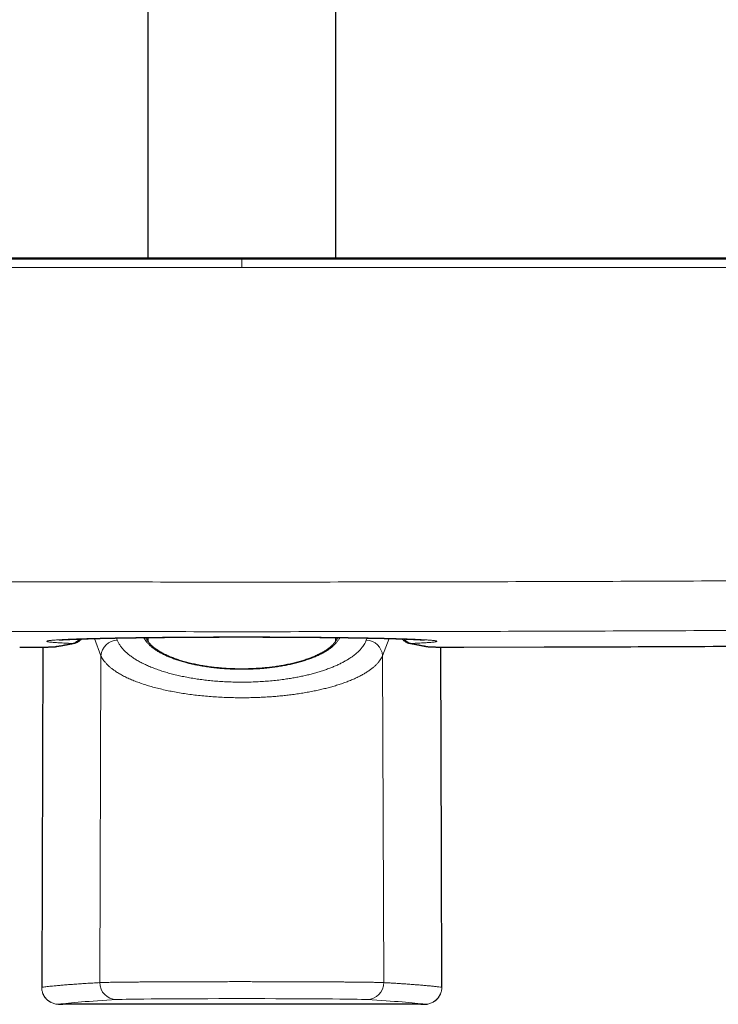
# Model space of a CAD drawing. Header units: millimetres. Extents: x 8 to 1132, y 12 to 2282.
# Tile 38 of 54: x 606 to 672, y 1581 to 1674. Entities that reach past the tile are written whole.
import ezdxf

# ---------------------------------------------------------------- set-up
doc = ezdxf.new("R2010")
doc.units = ezdxf.units.MM

msp = doc.modelspace()

# ---------------------------------------------------------------- linework, layer by layer
at = {"color": 7, "linetype": 'Continuous', "lineweight": 30}
for p, q in [((618.111, 1913.048), (618.111, 1651.291)), ((635.911, 1651.291), (635.911, 1913.048)), ((618.111, 1615.412), (618.111, 1615.089)), ((635.911, 1615.088), (635.911, 1615.412)), ((608.175, 1614.505), (608.08, 1582.332)), ((609.518, 1614.561), (609.495, 1614.556)), ((644.505, 1614.561), (644.528, 1614.556)), ((648.027, 1614.495), (655.622, 1614.515)), ((643.97, 1580.724), (610.053, 1580.724))]:
    msp.add_line(p, q, dxfattribs=at)
at = {"color": 8, "linetype": 'Continuous', "lineweight": 0}
for p, q in [((627.011, 1650.401), (627.011, 1650.999)), ((613.686, 1613.692), (613.075, 1615.319)), ((615.156, 1615.366), (615.23, 1615.171)), ((638.793, 1615.171), (638.866, 1615.366)), ((640.947, 1615.319), (640.337, 1613.692)), ((648.027, 1614.494), (655.612, 1614.517)), ((648.027, 1614.494), (648.027, 1614.494)), ((613.579, 1582.776), (613.686, 1613.692)), ((640.444, 1582.776), (640.337, 1613.692)), ((608.081, 1582.332), (608.08, 1582.332)), ((645.943, 1582.332), (645.942, 1582.332)), ((609.682, 1580.727), (610.075, 1580.727)), ((643.947, 1580.727), (644.34, 1580.727))]:
    msp.add_line(p, q, dxfattribs=at)
at = {"color": 8, "linetype": 'Continuous', "lineweight": 0, "flags": 128}
for points in [[(610.989, 1614.851), (611.081, 1614.856), (611.136, 1614.864)], [(643.034, 1614.851), (642.941, 1614.856), (642.887, 1614.864)], [(608.176, 1614.505), (608.172, 1613.237), (608.081, 1582.332)], [(609.495, 1614.556), (609.457, 1614.551), (609.365, 1614.546)], [(644.528, 1614.556), (644.565, 1614.551), (644.658, 1614.546)], [(645.942, 1582.332), (645.885, 1601.664), (645.847, 1614.505)]]:
    msp.add_lwpolyline(points, dxfattribs=at)
at = {"color": 7, "linetype": 'Continuous', "lineweight": 30, "flags": 128}
for points in [[(645.943, 1582.332), (645.907, 1594.506), (645.847, 1614.505)], [(645.939, 1582.331), (645.941, 1582.331), (645.943, 1582.332)], [(609.682, 1580.727), (609.957, 1580.727), (610.075, 1580.727)], [(643.947, 1580.727), (644.223, 1580.727), (644.34, 1580.727)]]:
    msp.add_lwpolyline(points, dxfattribs=at)
at = {"color": 8, "linetype": 'Continuous', "lineweight": 0}
for centre, radius, start, end in [((615.32, 1613.531), 1.642, 93.15742, 174.35954), ((638.703, 1613.531), 1.642, 5.64046, 86.84258), ((615.173, 1582.765), 1.594, 179.57839, 269.55788), ((638.85, 1582.765), 1.594, 270.44212, 0.42161)]:
    msp.add_arc(centre, radius, start, end, dxfattribs=at)
for centre, major_axis, start_param, end_param in [((1178.367, 1580.417), (569.793, 0), 2.989392, 3.079204), ((627.011, 1581.155), (11.989, 0), 0.1522, 2.989392), ((75.656, 1580.417), (569.793, 0), 0.062388, 0.1522)]:
    msp.add_ellipse(centre, major_axis=major_axis, ratio=0.008727, start_param=start_param, end_param=end_param, dxfattribs=at)
at = {"color": 7, "linetype": 'Continuous', "lineweight": 30}
for centre, start_param, end_param in [((1178.367, 1580.417), 3.079099, 3.079743), ((75.656, 1580.417), 0.061849, 0.062494)]:
    msp.add_ellipse(centre, major_axis=(569.403, 0), ratio=0.008727, start_param=start_param, end_param=end_param, dxfattribs=at)
at = {"color": 8, "linetype": 'Continuous', "lineweight": 0}
for points, knots in [([(627.011, 1651.197), (624.103, 1651.197), (618.287, 1651.197), (608.204, 1651.197), (596.763, 1651.197), (586.097, 1651.197), (575.431, 1651.197), (564.765, 1651.197), (552.26, 1651.197), (540.05, 1651.197), (532.106, 1651.197), (528.134, 1651.197)], [0, 0, 0, 0, 0.088223, 0.176447, 0.305888, 0.43533, 0.50005, 0.629492, 0.758933, 0.879467, 1, 1, 1, 1]), ([(627.011, 1651.291), (627.011, 1651.291), (627.011, 1651.297), (627.011, 1651.275), (627.011, 1651.237), (627.011, 1651.203), (627.011, 1651.197)], [0, 0, 0, 0, 0.003684, 0.449657, 0.893533, 1, 1, 1, 1]), ([(627.011, 1650.999), (627.011, 1651.026), (627.011, 1651.082), (627.011, 1651.153), (627.011, 1651.181), (627.011, 1651.197)], [0, 0, 0, 0, 0.294917, 0.597543, 1, 1, 1, 1]), ([(627.011, 1651.197), (629.919, 1651.197), (635.735, 1651.197), (645.818, 1651.197), (657.259, 1651.197), (667.926, 1651.197), (678.592, 1651.197), (689.258, 1651.197), (701.762, 1651.197), (713.973, 1651.197), (721.917, 1651.197), (725.889, 1651.197)], [0, 0, 0, 0, 0.088223, 0.176447, 0.305888, 0.43533, 0.50005, 0.629492, 0.758933, 0.879467, 1, 1, 1, 1]), ([(528.119, 1650.401), (532.091, 1650.401), (540.037, 1650.401), (552.249, 1650.401), (564.756, 1650.401), (575.423, 1650.401), (586.091, 1650.401), (596.759, 1650.401), (608.202, 1650.401), (618.286, 1650.401), (624.103, 1650.401), (627.011, 1650.401)], [0, 0, 0, 0, 0.120533, 0.241067, 0.370508, 0.49995, 0.56467, 0.694112, 0.823553, 0.911777, 1, 1, 1, 1]), ([(725.904, 1650.401), (721.931, 1650.401), (713.986, 1650.401), (701.774, 1650.401), (689.267, 1650.401), (678.6, 1650.401), (667.932, 1650.401), (657.264, 1650.401), (645.821, 1650.401), (635.737, 1650.401), (629.92, 1650.401), (627.011, 1650.401)], [0, 0, 0, 0, 0.120533, 0.241067, 0.370508, 0.49995, 0.56467, 0.694112, 0.823553, 0.911777, 1, 1, 1, 1]), ([(529.213, 1621.162), (533.286, 1621.122), (541.431, 1621.041), (553.649, 1620.939), (565.868, 1620.853), (578.088, 1620.782), (590.309, 1620.727), (602.53, 1620.687), (614.751, 1620.664), (626.972, 1620.656), (639.193, 1620.663), (651.414, 1620.687), (663.635, 1620.726), (675.862, 1620.781), (688.095, 1620.852), (700.334, 1620.939), (712.572, 1621.041), (720.731, 1621.122), (724.81, 1621.162)], [0, 0, 0, 0, 0.0624745, 0.1249494, 0.1874242, 0.2498988, 0.3123733, 0.3748482, 0.437323, 0.4997975, 0.5622721, 0.6247469, 0.6872218, 0.7496963, 0.8122721, 0.8748482, 0.9374242, 1, 1, 1, 1]), ([(724.745, 1616.465), (720.675, 1616.424), (712.535, 1616.344), (700.325, 1616.243), (688.114, 1616.157), (675.902, 1616.087), (663.69, 1616.032), (651.477, 1615.993), (639.264, 1615.969), (627.051, 1615.961), (614.838, 1615.969), (602.625, 1615.993), (590.412, 1616.032), (578.193, 1616.086), (565.968, 1616.157), (553.737, 1616.243), (541.507, 1616.344), (533.354, 1616.424), (529.278, 1616.465)], [0, 0, 0, 0, 0.062475, 0.124949, 0.187424, 0.249899, 0.312374, 0.374848, 0.437323, 0.499798, 0.562272, 0.624747, 0.687222, 0.749697, 0.812272, 0.874848, 0.937424, 1, 1, 1, 1]), ([(610.989, 1614.851), (610.905, 1614.854), (610.737, 1614.861), (610.463, 1614.873), (610.17, 1614.887), (609.871, 1614.902), (609.601, 1614.918), (609.359, 1614.935), (609.146, 1614.951), (608.964, 1614.968), (608.815, 1614.986), (608.7, 1615.003), (608.619, 1615.02), (608.57, 1615.037), (608.553, 1615.054), (608.568, 1615.071), (608.616, 1615.089), (608.699, 1615.106), (608.815, 1615.124), (608.962, 1615.141), (609.141, 1615.157), (609.349, 1615.174), (609.587, 1615.19), (609.857, 1615.206), (610.161, 1615.222), (610.499, 1615.238), (610.867, 1615.254), (611.261, 1615.269), (611.679, 1615.283), (612.12, 1615.297), (612.586, 1615.311), (613.081, 1615.324), (613.607, 1615.337), (614.162, 1615.349), (614.741, 1615.361), (615.347, 1615.373), (615.98, 1615.384), (616.641, 1615.394), (617.321, 1615.404), (618.027, 1615.413), (618.759, 1615.422), (619.515, 1615.43), (620.288, 1615.437), (621.045, 1615.443), (621.784, 1615.448), (622.503, 1615.453), (623.23, 1615.457), (623.969, 1615.46), (624.72, 1615.462), (625.481, 1615.464), (626.246, 1615.465), (626.817, 1615.465), (627.388, 1615.465), (627.959, 1615.465), (628.725, 1615.463), (629.487, 1615.462), (630.252, 1615.459), (631.018, 1615.455), (631.785, 1615.451), (632.543, 1615.446), (633.284, 1615.441), (634.006, 1615.435), (634.709, 1615.428), (635.4, 1615.42), (636.082, 1615.412), (636.754, 1615.403), (637.415, 1615.394), (638.057, 1615.384), (638.673, 1615.373), (639.263, 1615.362), (639.826, 1615.35), (640.367, 1615.338), (640.89, 1615.325), (641.393, 1615.312), (641.875, 1615.298), (642.33, 1615.284), (642.752, 1615.269), (643.143, 1615.254), (643.501, 1615.239), (643.832, 1615.224), (644.136, 1615.208), (644.413, 1615.192), (644.66, 1615.175), (644.875, 1615.158), (645.056, 1615.141), (645.203, 1615.124), (645.317, 1615.107), (645.4, 1615.09), (645.451, 1615.073), (645.47, 1615.056), (645.455, 1615.038), (645.407, 1615.021), (645.325, 1615.003), (645.212, 1614.986), (645.069, 1614.97), (644.894, 1614.953), (644.687, 1614.936), (644.446, 1614.92), (644.17, 1614.903), (643.863, 1614.887), (643.565, 1614.873), (643.286, 1614.861), (643.118, 1614.854), (643.034, 1614.851)], [0, 0, 0, 0, 0.006671, 0.013342, 0.023283, 0.033233, 0.043183, 0.053125, 0.063355, 0.073594, 0.083834, 0.094064, 0.104007, 0.113959, 0.123911, 0.133855, 0.144087, 0.154328, 0.16457, 0.174802, 0.184746, 0.194698, 0.204651, 0.214595, 0.224828, 0.23507, 0.245312, 0.255545, 0.265488, 0.27544, 0.285391, 0.295334, 0.305566, 0.315808, 0.326049, 0.336281, 0.346776, 0.357282, 0.367787, 0.378282, 0.389119, 0.399968, 0.410816, 0.421653, 0.43131, 0.440976, 0.450641, 0.460298, 0.470219, 0.480149, 0.490078, 0.5, 0.502352, 0.512289, 0.522235, 0.53218, 0.542117, 0.552343, 0.562578, 0.572813, 0.583038, 0.592971, 0.602912, 0.612854, 0.622787, 0.633008, 0.643238, 0.653469, 0.66369, 0.673631, 0.683581, 0.693531, 0.703473, 0.713703, 0.723942, 0.734182, 0.744412, 0.754354, 0.764304, 0.774254, 0.784195, 0.794425, 0.804665, 0.814904, 0.825134, 0.835077, 0.845029, 0.85498, 0.864923, 0.875155, 0.885396, 0.895637, 0.905869, 0.915813, 0.925766, 0.935718, 0.945662, 0.955895, 0.966137, 0.976379, 0.986612, 0.993306, 1, 1, 1, 1]), ([(610.989, 1614.851), (610.774, 1614.812), (610.381, 1614.74), (609.843, 1614.638), (609.524, 1614.577), (609.365, 1614.546)], [0, 0, 0, 0, 0.375717, 0.687855, 1, 1, 1, 1]), ([(611.681, 1615.277), (611.672, 1615.267), (611.62, 1615.21), (611.519, 1615.123), (611.384, 1615.018), (611.248, 1614.935), (611.115, 1614.875), (611.031, 1614.859), (610.989, 1614.851)], [0, 0, 0, 0, 0.041116, 0.232852, 0.424755, 0.616637, 0.80839, 1, 1, 1, 1]), ([(615.23, 1615.171), (615.266, 1615.084), (615.34, 1614.91), (615.497, 1614.653), (615.685, 1614.403), (615.907, 1614.159), (616.16, 1613.922), (616.447, 1613.691), (616.766, 1613.465), (617.117, 1613.247), (617.491, 1613.04), (617.886, 1612.846), (618.301, 1612.662), (618.741, 1612.487), (619.206, 1612.321), (619.694, 1612.164), (620.197, 1612.019), (620.716, 1611.886), (621.247, 1611.765), (621.796, 1611.654), (622.361, 1611.554), (622.939, 1611.465), (623.529, 1611.388), (624.132, 1611.323), (624.746, 1611.271), (625.368, 1611.231), (625.996, 1611.203), (626.625, 1611.188), (627.265, 1611.187), (627.915, 1611.199), (628.574, 1611.226), (629.228, 1611.267), (629.874, 1611.322), (630.51, 1611.39), (631.09, 1611.466), (631.616, 1611.546), (632.09, 1611.629), (632.554, 1611.719), (633.012, 1611.817), (633.461, 1611.925), (633.902, 1612.041), (634.327, 1612.164), (634.74, 1612.296), (635.137, 1612.434), (635.52, 1612.58), (635.885, 1612.733), (636.234, 1612.893), (636.567, 1613.06), (636.883, 1613.235), (637.178, 1613.415), (637.476, 1613.617), (637.771, 1613.843), (638.052, 1614.094), (638.276, 1614.331), (638.453, 1614.553), (638.591, 1614.756), (638.707, 1614.962), (638.764, 1615.101), (638.793, 1615.171)], [0, 0, 0, 0, 0.020366, 0.040747, 0.061113, 0.080822, 0.100587, 0.120378, 0.140167, 0.159927, 0.179633, 0.198176, 0.216772, 0.235393, 0.254011, 0.272601, 0.291141, 0.309034, 0.32698, 0.344951, 0.36292, 0.380861, 0.39875, 0.416736, 0.43478, 0.452851, 0.470922, 0.488964, 0.506949, 0.525835, 0.544786, 0.563772, 0.582758, 0.601712, 0.620601, 0.635626, 0.650667, 0.665709, 0.680735, 0.696274, 0.71183, 0.727387, 0.742927, 0.758749, 0.774587, 0.790425, 0.806248, 0.82259, 0.838948, 0.855307, 0.871649, 0.892732, 0.913832, 0.934916, 0.95118, 0.967458, 0.983736, 1, 1, 1, 1]), ([(621.72, 1613.039), (621.569, 1613.08), (621.268, 1613.163), (620.843, 1613.299), (620.447, 1613.441), (620.081, 1613.588), (619.744, 1613.738), (619.43, 1613.896), (619.137, 1614.059), (618.869, 1614.228), (618.619, 1614.405), (618.39, 1614.591), (618.185, 1614.787), (618.007, 1614.986), (617.86, 1615.189), (617.771, 1615.329), (617.74, 1615.403), (617.738, 1615.407)], [0, 0, 0, 0, 0.072812, 0.145689, 0.218504, 0.28683, 0.35534, 0.423951, 0.492571, 0.561101, 0.62944, 0.702457, 0.775676, 0.849004, 0.922338, 0.995572, 1, 1, 1, 1]), ([(636.284, 1615.407), (636.282, 1615.402), (636.249, 1615.324), (636.153, 1615.173), (635.993, 1614.956), (635.795, 1614.742), (635.564, 1614.533), (635.301, 1614.329), (635.005, 1614.131), (634.679, 1613.941), (634.328, 1613.761), (633.953, 1613.592), (633.556, 1613.434), (633.134, 1613.284), (632.688, 1613.144), (632.221, 1613.015), (631.745, 1612.899), (631.262, 1612.797), (630.774, 1612.708), (630.273, 1612.63), (629.759, 1612.563), (629.237, 1612.507), (628.718, 1612.463), (628.204, 1612.433), (627.696, 1612.413), (627.186, 1612.404), (626.675, 1612.406), (626.166, 1612.418), (625.633, 1612.442), (625.076, 1612.481), (624.5, 1612.535), (623.934, 1612.604), (623.382, 1612.685), (622.892, 1612.772), (622.461, 1612.86), (622.083, 1612.945), (621.841, 1613.008), (621.72, 1613.039)], [0, 0, 0, 0, 0.001921, 0.033916, 0.065811, 0.097835, 0.129971, 0.162161, 0.194346, 0.22647, 0.258486, 0.289113, 0.319855, 0.35065, 0.381439, 0.412167, 0.442785, 0.471238, 0.499795, 0.528402, 0.557006, 0.585555, 0.614002, 0.640646, 0.667379, 0.694156, 0.720934, 0.747666, 0.774309, 0.805417, 0.836626, 0.867873, 0.899087, 0.930199, 0.953461, 0.976737, 1, 1, 1, 1]), ([(642.342, 1615.277), (642.351, 1615.267), (642.403, 1615.21), (642.504, 1615.123), (642.639, 1615.018), (642.774, 1614.935), (642.907, 1614.875), (642.992, 1614.859), (643.034, 1614.851)], [0, 0, 0, 0, 0.04108, 0.232824, 0.424734, 0.616623, 0.808383, 1, 1, 1, 1]), ([(643.034, 1614.851), (643.249, 1614.812), (643.641, 1614.74), (644.18, 1614.638), (644.499, 1614.577), (644.658, 1614.546)], [0, 0, 0, 0, 0.375717, 0.687855, 1, 1, 1, 1]), ([(609.365, 1614.546), (609.353, 1614.544), (609.329, 1614.541), (609.264, 1614.535), (609.177, 1614.53), (609.068, 1614.525), (608.936, 1614.521), (608.784, 1614.516), (608.612, 1614.512), (608.421, 1614.509), (608.212, 1614.505), (607.986, 1614.502), (607.746, 1614.5), (607.496, 1614.498), (607.237, 1614.496), (606.972, 1614.495), (606.7, 1614.494), (606.446, 1614.494), (606.211, 1614.494), (606.068, 1614.494), (605.996, 1614.494)], [0, 0, 0, 0, 0.057177, 0.114556, 0.171938, 0.229118, 0.286302, 0.34369, 0.401086, 0.458282, 0.515791, 0.573517, 0.631259, 0.688791, 0.744987, 0.801366, 0.857736, 0.913922, 0.956962, 1, 1, 1, 1]), ([(644.658, 1614.546), (644.67, 1614.544), (644.693, 1614.541), (644.759, 1614.535), (644.846, 1614.53), (644.955, 1614.525), (645.086, 1614.521), (645.239, 1614.516), (645.411, 1614.512), (645.601, 1614.509), (645.81, 1614.505), (646.036, 1614.502), (646.277, 1614.5), (646.527, 1614.498), (646.786, 1614.496), (647.051, 1614.495), (647.322, 1614.494), (647.577, 1614.494), (647.812, 1614.494), (647.955, 1614.494), (648.027, 1614.494)], [0, 0, 0, 0, 0.0571767, 0.1145559, 0.1719377, 0.2291181, 0.2863018, 0.3436897, 0.4010864, 0.4582824, 0.5157906, 0.5735166, 0.6312595, 0.6887908, 0.7449871, 0.8013659, 0.8577364, 0.9139215, 0.9569618, 1, 1, 1, 1]), ([(640.337, 1613.692), (640.305, 1613.625), (640.242, 1613.49), (640.115, 1613.29), (639.966, 1613.092), (639.789, 1612.894), (639.586, 1612.698), (639.355, 1612.502), (639.098, 1612.311), (638.819, 1612.125), (638.518, 1611.944), (638.196, 1611.77), (637.852, 1611.601), (637.481, 1611.435), (637.084, 1611.273), (636.66, 1611.115), (636.215, 1610.964), (635.761, 1610.824), (635.299, 1610.695), (634.834, 1610.575), (634.353, 1610.462), (633.852, 1610.355), (633.33, 1610.255), (632.789, 1610.161), (632.236, 1610.076), (631.689, 1610.002), (631.151, 1609.938), (630.624, 1609.884), (630.09, 1609.837), (629.545, 1609.797), (628.99, 1609.765), (628.424, 1609.74), (627.856, 1609.724), (627.24, 1609.715), (626.575, 1609.716), (625.863, 1609.731), (625.154, 1609.758), (624.45, 1609.798), (623.756, 1609.851), (623.074, 1609.915), (622.407, 1609.992), (621.754, 1610.081), (621.115, 1610.181), (620.494, 1610.291), (619.892, 1610.413), (619.306, 1610.546), (618.737, 1610.69), (618.186, 1610.847), (617.66, 1611.013), (617.162, 1611.187), (616.692, 1611.371), (616.246, 1611.564), (615.826, 1611.769), (615.434, 1611.983), (615.104, 1612.188), (614.829, 1612.38), (614.599, 1612.558), (614.392, 1612.739), (614.206, 1612.924), (614.041, 1613.112), (613.898, 1613.304), (613.777, 1613.497), (613.716, 1613.627), (613.686, 1613.692)], [0, 0, 0, 0, 0.015715, 0.031443, 0.047171, 0.062885, 0.079055, 0.095239, 0.111423, 0.127593, 0.143386, 0.159194, 0.175001, 0.190794, 0.207098, 0.223421, 0.239742, 0.256046, 0.271119, 0.286206, 0.301293, 0.316365, 0.331938, 0.347528, 0.363117, 0.37869, 0.392754, 0.406831, 0.420908, 0.434972, 0.449474, 0.463991, 0.478508, 0.493011, 0.511105, 0.529254, 0.547433, 0.565612, 0.583763, 0.601858, 0.619811, 0.637816, 0.655848, 0.673881, 0.691889, 0.709845, 0.728376, 0.746957, 0.765567, 0.784178, 0.802764, 0.821298, 0.840706, 0.860128, 0.879537, 0.89447, 0.909414, 0.924359, 0.939292, 0.954463, 0.969646, 0.984829, 1, 1, 1, 1]), ([(608.081, 1582.332), (608.138, 1582.34), (608.262, 1582.357), (608.473, 1582.383), (608.714, 1582.411), (608.973, 1582.438), (609.287, 1582.47), (609.664, 1582.505), (610.118, 1582.544), (610.606, 1582.583), (611.129, 1582.621), (611.687, 1582.66), (612.281, 1582.699), (612.908, 1582.738), (613.355, 1582.763), (613.579, 1582.776)], [0, 0, 0, 0, 0.051912, 0.114183, 0.176455, 0.238734, 0.301013, 0.388342, 0.475674, 0.563005, 0.650334, 0.737749, 0.825167, 0.912585, 1, 1, 1, 1]), ([(608.081, 1582.332), (608.083, 1582.273), (608.086, 1582.154), (608.116, 1581.978), (608.165, 1581.805), (608.234, 1581.638), (608.32, 1581.48), (608.424, 1581.332), (608.544, 1581.197), (608.678, 1581.076), (608.826, 1580.972), (608.984, 1580.884), (609.15, 1580.814), (609.324, 1580.765), (609.502, 1580.733), (609.622, 1580.729), (609.682, 1580.727)], [0, 0, 0, 0, 0.070619, 0.141239, 0.212626, 0.284242, 0.35563, 0.42713, 0.498858, 0.570358, 0.641898, 0.713666, 0.785206, 0.856728, 0.928478, 1, 1, 1, 1]), ([(613.579, 1582.776), (613.615, 1582.778), (613.686, 1582.781), (613.831, 1582.786), (614.004, 1582.791), (614.206, 1582.796), (614.45, 1582.801), (614.741, 1582.806), (615.084, 1582.811), (615.435, 1582.815), (615.784, 1582.82), (616.122, 1582.823), (616.48, 1582.827), (616.894, 1582.83), (617.371, 1582.834), (617.917, 1582.838), (618.447, 1582.842), (618.954, 1582.845), (619.429, 1582.847), (619.919, 1582.85), (620.471, 1582.852), (621.089, 1582.855), (621.776, 1582.857), (622.425, 1582.859), (623.032, 1582.861), (623.591, 1582.862), (624.157, 1582.863), (624.784, 1582.864), (625.473, 1582.865), (626.224, 1582.865), (626.92, 1582.865), (627.558, 1582.865), (628.139, 1582.865), (628.717, 1582.864), (629.349, 1582.864), (630.032, 1582.863), (630.761, 1582.861), (631.425, 1582.86), (632.023, 1582.858), (632.559, 1582.856), (633.085, 1582.854), (633.65, 1582.852), (634.249, 1582.849), (634.876, 1582.846), (635.432, 1582.843), (635.923, 1582.84), (636.354, 1582.837), (636.768, 1582.833), (637.203, 1582.83), (637.651, 1582.826), (638.103, 1582.821), (638.49, 1582.817), (638.818, 1582.812), (639.096, 1582.808), (639.351, 1582.804), (639.592, 1582.8), (639.816, 1582.796), (640.018, 1582.791), (640.191, 1582.786), (640.337, 1582.781), (640.408, 1582.778), (640.444, 1582.776)], [0, 0, 0, 0, 0.016737, 0.033503, 0.050279, 0.067045, 0.083782, 0.103311, 0.122856, 0.142385, 0.157455, 0.17254, 0.187624, 0.202694, 0.222223, 0.241768, 0.261297, 0.276367, 0.291451, 0.306536, 0.321606, 0.341135, 0.360678, 0.380207, 0.395277, 0.410361, 0.425445, 0.440515, 0.460043, 0.479586, 0.499114, 0.514184, 0.529267, 0.54435, 0.55942, 0.578948, 0.598491, 0.618019, 0.633088, 0.648171, 0.663255, 0.678324, 0.697852, 0.717395, 0.736924, 0.751993, 0.767076, 0.78216, 0.797229, 0.816758, 0.836302, 0.85583, 0.8709, 0.885984, 0.901068, 0.916138, 0.932891, 0.949673, 0.966465, 0.983247, 1, 1, 1, 1]), ([(640.444, 1582.776), (640.604, 1582.767), (640.924, 1582.749), (641.381, 1582.721), (641.822, 1582.694), (642.245, 1582.666), (642.702, 1582.635), (643.184, 1582.6), (643.681, 1582.562), (644.144, 1582.524), (644.572, 1582.485), (644.967, 1582.447), (645.328, 1582.409), (645.656, 1582.37), (645.847, 1582.345), (645.942, 1582.332)], [0, 0, 0, 0, 0.0622704, 0.1245419, 0.1868133, 0.2490925, 0.3113718, 0.3974077, 0.4834463, 0.5694848, 0.6555208, 0.7416393, 0.8277604, 0.9138815, 1, 1, 1, 1]), ([(644.54, 1580.74), (644.593, 1580.748), (644.706, 1580.765), (644.873, 1580.815), (645.04, 1580.884), (645.197, 1580.971), (645.344, 1581.076), (645.478, 1581.196), (645.598, 1581.331), (645.701, 1581.478), (645.788, 1581.635), (645.857, 1581.802), (645.905, 1581.975), (645.936, 1582.152), (645.94, 1582.272), (645.942, 1582.332)], [0, 0, 0, 0, 0.070044, 0.147564, 0.225332, 0.302852, 0.380253, 0.457899, 0.535299, 0.612658, 0.690263, 0.767621, 0.844998, 0.922622, 1, 1, 1, 1])]:
    msp.add_open_spline(points, degree=3, knots=knots, dxfattribs=at)
at = {"color": 7, "linetype": 'Continuous', "lineweight": 30}
for points, knots in [([(627.011, 1651.291), (626.348, 1651.291), (625.036, 1651.291), (623.089, 1651.291), (621.184, 1651.291), (619.321, 1651.291), (617.499, 1651.291), (615.752, 1651.291), (614.078, 1651.291), (612.476, 1651.291), (610.91, 1651.291), (609.382, 1651.291), (607.891, 1651.291), (606.437, 1651.291), (605.021, 1651.291), (603.642, 1651.291), (602.299, 1651.291), (601.002, 1651.291), (599.749, 1651.291), (598.539, 1651.291), (597.365, 1651.291), (596.221, 1651.291), (595.106, 1651.291), (594.022, 1651.291), (592.975, 1651.291), (591.964, 1651.291), (590.997, 1651.291), (590.072, 1651.291), (589.188, 1651.291), (588.341, 1651.291), (587.58, 1651.291), (586.901, 1651.291), (586.3, 1651.291), (585.723, 1651.291), (585.165, 1651.291), (584.551, 1651.291), (583.863, 1651.291), (583.081, 1651.291), (582.294, 1651.291), (581.504, 1651.291), (580.715, 1651.291), (579.894, 1651.291), (579.043, 1651.291), (578.161, 1651.291), (577.249, 1651.291), (576.272, 1651.291), (575.229, 1651.291), (574.118, 1651.291), (572.97, 1651.291), (571.784, 1651.291), (570.561, 1651.291), (569.301, 1651.291), (568.003, 1651.291), (566.668, 1651.291), (565.296, 1651.291), (563.895, 1651.291), (562.466, 1651.291), (561.009, 1651.291), (559.517, 1651.291), (557.978, 1651.291), (556.394, 1651.291), (554.763, 1651.291), (553.095, 1651.291), (551.389, 1651.291), (549.657, 1651.291), (547.898, 1651.291), (546.114, 1651.291), (544.294, 1651.291), (542.425, 1651.291), (540.506, 1651.291), (538.538, 1651.291), (536.532, 1651.291), (534.488, 1651.291), (532.407, 1651.291), (530.289, 1651.291), (528.864, 1651.291), (528.145, 1651.291)], [0, 0, 0, 0, 0.0201156, 0.039808, 0.0590772, 0.0779231, 0.0963459, 0.1143455, 0.1309289, 0.1471362, 0.1629673, 0.1784223, 0.1935011, 0.2082037, 0.2225302, 0.2364806, 0.2500549, 0.263253, 0.2758494, 0.2880829, 0.2999537, 0.3114617, 0.3228061, 0.3337745, 0.3443668, 0.354583, 0.3644231, 0.3737214, 0.3826569, 0.3912296, 0.3994396, 0.4057464, 0.411821, 0.4176635, 0.4232737, 0.4287604, 0.4362673, 0.444174, 0.4524805, 0.4601523, 0.4681362, 0.4764322, 0.4850403, 0.4939604, 0.5031927, 0.5127371, 0.5235963, 0.5348333, 0.5464478, 0.55844, 0.5708098, 0.5835573, 0.5966824, 0.6101852, 0.6240656, 0.6383237, 0.6526948, 0.6674301, 0.6825298, 0.6979938, 0.7141132, 0.7306104, 0.7474852, 0.7647378, 0.782368, 0.8000511, 0.8180985, 0.8365103, 0.8552865, 0.8748215, 0.894736, 0.9150298, 0.9357031, 0.9567559, 0.9781882, 1, 1, 1, 1]), ([(725.878, 1651.291), (725.215, 1651.291), (723.903, 1651.291), (721.957, 1651.291), (720.052, 1651.291), (718.189, 1651.291), (716.368, 1651.291), (714.621, 1651.291), (712.948, 1651.291), (711.345, 1651.291), (709.781, 1651.291), (708.253, 1651.291), (706.762, 1651.291), (705.309, 1651.291), (703.892, 1651.291), (702.513, 1651.291), (701.171, 1651.291), (699.874, 1651.291), (698.621, 1651.291), (697.411, 1651.291), (696.238, 1651.291), (695.093, 1651.291), (693.979, 1651.291), (692.895, 1651.291), (691.847, 1651.291), (690.837, 1651.291), (689.87, 1651.291), (688.945, 1651.291), (688.061, 1651.291), (687.214, 1651.291), (686.453, 1651.291), (685.774, 1651.291), (685.174, 1651.291), (684.596, 1651.291), (684.038, 1651.291), (683.425, 1651.291), (682.736, 1651.291), (681.954, 1651.291), (681.167, 1651.291), (680.378, 1651.291), (679.588, 1651.291), (678.768, 1651.291), (677.917, 1651.291), (677.035, 1651.291), (676.122, 1651.291), (675.145, 1651.291), (674.103, 1651.291), (672.992, 1651.291), (671.843, 1651.291), (670.658, 1651.291), (669.435, 1651.291), (668.174, 1651.291), (666.877, 1651.291), (665.542, 1651.291), (664.169, 1651.291), (662.768, 1651.291), (661.339, 1651.291), (659.882, 1651.291), (658.389, 1651.291), (656.851, 1651.291), (655.266, 1651.291), (653.635, 1651.291), (651.966, 1651.291), (650.261, 1651.291), (648.528, 1651.291), (646.769, 1651.291), (644.985, 1651.291), (643.164, 1651.291), (641.295, 1651.291), (639.376, 1651.291), (637.407, 1651.291), (635.4, 1651.291), (633.356, 1651.291), (631.275, 1651.291), (629.156, 1651.291), (627.73, 1651.291), (627.011, 1651.291)], [0, 0, 0, 0, 0.020116, 0.039808, 0.059077, 0.077923, 0.096346, 0.114345, 0.130929, 0.147136, 0.162967, 0.178422, 0.193501, 0.208204, 0.22253, 0.236481, 0.250055, 0.263253, 0.275849, 0.288083, 0.299954, 0.311462, 0.322806, 0.333775, 0.344367, 0.354583, 0.364423, 0.373721, 0.382657, 0.39123, 0.39944, 0.405746, 0.411821, 0.417663, 0.423274, 0.42876, 0.436267, 0.444174, 0.45248, 0.460152, 0.468136, 0.476432, 0.48504, 0.49396, 0.503193, 0.512737, 0.523596, 0.534833, 0.546448, 0.55844, 0.57081, 0.583557, 0.596682, 0.610185, 0.624066, 0.638324, 0.652695, 0.66743, 0.68253, 0.697994, 0.714113, 0.73061, 0.747485, 0.764738, 0.782368, 0.800051, 0.818099, 0.83651, 0.855287, 0.874822, 0.894736, 0.91503, 0.935703, 0.956756, 0.978188, 1, 1, 1, 1]), ([(609.518, 1614.561), (609.583, 1614.573), (609.744, 1614.604), (610.014, 1614.656), (610.329, 1614.715), (610.66, 1614.777), (610.929, 1614.826), (611.09, 1614.856), (611.135, 1614.864)], [0, 0, 0, 0, 0.129535, 0.319901, 0.520806, 0.721908, 0.923208, 1, 1, 1, 1]), ([(609.703, 1615.176), (609.703, 1615.176), (609.704, 1615.176), (609.716, 1615.177), (609.736, 1615.179), (609.767, 1615.182), (609.807, 1615.185), (609.858, 1615.189), (609.92, 1615.194), (609.992, 1615.199), (610.075, 1615.204), (610.169, 1615.21), (610.274, 1615.216), (610.39, 1615.222), (610.517, 1615.229), (610.654, 1615.235), (610.802, 1615.242), (610.961, 1615.249), (611.13, 1615.256), (611.309, 1615.263), (611.499, 1615.27), (611.699, 1615.277), (611.908, 1615.285), (612.127, 1615.292), (612.353, 1615.299), (612.588, 1615.306), (612.83, 1615.313), (613.08, 1615.319), (613.338, 1615.326), (613.603, 1615.333), (613.876, 1615.339), (614.156, 1615.345), (614.444, 1615.352), (614.74, 1615.358), (615.043, 1615.364), (615.354, 1615.37), (615.672, 1615.375), (615.996, 1615.381), (616.327, 1615.386), (616.662, 1615.392), (617.002, 1615.397), (617.346, 1615.402), (617.695, 1615.406), (618.049, 1615.411), (618.407, 1615.415), (618.77, 1615.419), (619.137, 1615.423), (619.51, 1615.427), (619.887, 1615.431), (620.27, 1615.434), (620.658, 1615.438), (621.05, 1615.441), (621.446, 1615.444), (621.843, 1615.447), (622.242, 1615.449), (622.642, 1615.451), (623.044, 1615.453), (623.447, 1615.455), (623.852, 1615.457), (624.259, 1615.459), (624.667, 1615.46), (625.077, 1615.461), (625.488, 1615.462), (625.901, 1615.462), (626.316, 1615.463), (626.732, 1615.463), (627.149, 1615.463), (627.566, 1615.463), (627.982, 1615.463), (628.396, 1615.462), (628.809, 1615.461), (629.219, 1615.46), (629.628, 1615.459), (630.035, 1615.458), (630.44, 1615.456), (630.844, 1615.454), (631.246, 1615.452), (631.647, 1615.45), (632.045, 1615.447), (632.443, 1615.445), (632.838, 1615.442), (633.231, 1615.439), (633.621, 1615.436), (634.006, 1615.432), (634.386, 1615.429), (634.761, 1615.425), (635.131, 1615.421), (635.497, 1615.417), (635.857, 1615.412), (636.212, 1615.408), (636.563, 1615.403), (636.909, 1615.398), (637.25, 1615.393), (637.587, 1615.388), (637.919, 1615.383), (638.246, 1615.377), (638.567, 1615.371), (638.882, 1615.366), (639.188, 1615.36), (639.487, 1615.353), (639.779, 1615.347), (640.062, 1615.341), (640.338, 1615.335), (640.606, 1615.328), (640.867, 1615.321), (641.12, 1615.315), (641.365, 1615.308), (641.603, 1615.301), (641.832, 1615.294), (642.054, 1615.287), (642.268, 1615.279), (642.474, 1615.272), (642.67, 1615.265), (642.855, 1615.258), (643.029, 1615.25), (643.193, 1615.243), (643.346, 1615.236), (643.488, 1615.23), (643.62, 1615.223), (643.741, 1615.216), (643.851, 1615.21), (643.949, 1615.204), (644.036, 1615.198), (644.111, 1615.193), (644.175, 1615.188), (644.228, 1615.184), (644.268, 1615.181), (644.297, 1615.178), (644.313, 1615.177), (644.321, 1615.176), (644.32, 1615.176), (644.32, 1615.176)], [0, 0, 0, 0, 0.003907, 0.008743, 0.013943, 0.019452, 0.025207, 0.0312, 0.037416, 0.043842, 0.050461, 0.057256, 0.064212, 0.071314, 0.078548, 0.085904, 0.093371, 0.100942, 0.108609, 0.11637, 0.124219, 0.132149, 0.140145, 0.148201, 0.156258, 0.164317, 0.17238, 0.180449, 0.188529, 0.196621, 0.20473, 0.21286, 0.221014, 0.229196, 0.237412, 0.245665, 0.253957, 0.262254, 0.270571, 0.278857, 0.287117, 0.295359, 0.303587, 0.31181, 0.320032, 0.328259, 0.336497, 0.344752, 0.35303, 0.361338, 0.369683, 0.378067, 0.386459, 0.394806, 0.403128, 0.411431, 0.419718, 0.427995, 0.436267, 0.444537, 0.452811, 0.461092, 0.469385, 0.477694, 0.486025, 0.494382, 0.502767, 0.511149, 0.519503, 0.52783, 0.536135, 0.544424, 0.552701, 0.560971, 0.569239, 0.57751, 0.585788, 0.594078, 0.602384, 0.610711, 0.619065, 0.627447, 0.635822, 0.644156, 0.652461, 0.660742, 0.669004, 0.677251, 0.685491, 0.693726, 0.701962, 0.710204, 0.718455, 0.726721, 0.735006, 0.743316, 0.751651, 0.759965, 0.768221, 0.776442, 0.78463, 0.792791, 0.800929, 0.809049, 0.817154, 0.825248, 0.833335, 0.841419, 0.849502, 0.857587, 0.865676, 0.87377, 0.881808, 0.889708, 0.897527, 0.905263, 0.912911, 0.920467, 0.927925, 0.935275, 0.942507, 0.949607, 0.956562, 0.963352, 0.96996, 0.976366, 0.982548, 0.988488, 0.993592, 0.9983, 1, 1, 1, 1]), ([(611.136, 1614.864), (611.138, 1614.865), (611.169, 1614.869), (611.227, 1614.884), (611.309, 1614.91), (611.388, 1614.942), (611.465, 1614.979), (611.539, 1615.022), (611.613, 1615.071), (611.687, 1615.127), (611.762, 1615.191), (611.82, 1615.244), (611.85, 1615.276), (611.856, 1615.283)], [0, 0, 0, 0, 0.004029, 0.085155, 0.169116, 0.256973, 0.350011, 0.449786, 0.558221, 0.677732, 0.811405, 0.963581, 1, 1, 1, 1]), ([(636.075, 1615.41), (636.07, 1615.394), (636.052, 1615.344), (636.012, 1615.259), (635.956, 1615.156), (635.891, 1615.053), (635.817, 1614.951), (635.735, 1614.85), (635.644, 1614.749), (635.545, 1614.649), (635.437, 1614.549), (635.322, 1614.452), (635.199, 1614.355), (635.067, 1614.259), (634.927, 1614.165), (634.778, 1614.072), (634.622, 1613.98), (634.458, 1613.89), (634.286, 1613.802), (634.107, 1613.715), (633.921, 1613.631), (633.727, 1613.549), (633.527, 1613.469), (633.322, 1613.392), (633.11, 1613.317), (632.892, 1613.245), (632.667, 1613.176), (632.438, 1613.109), (632.202, 1613.045), (631.961, 1612.984), (631.716, 1612.925), (631.467, 1612.87), (631.213, 1612.818), (630.956, 1612.769), (630.694, 1612.723), (630.43, 1612.68), (630.163, 1612.641), (629.894, 1612.605), (629.623, 1612.573), (629.348, 1612.543), (629.07, 1612.517), (628.789, 1612.494), (628.506, 1612.474), (628.221, 1612.458), (627.934, 1612.445), (627.648, 1612.436), (627.362, 1612.43), (627.076, 1612.427), (626.792, 1612.428), (626.509, 1612.432), (626.227, 1612.44), (625.944, 1612.451), (625.661, 1612.465), (625.378, 1612.483), (625.097, 1612.504), (624.819, 1612.529), (624.544, 1612.557), (624.272, 1612.587), (624.001, 1612.622), (623.733, 1612.659), (623.467, 1612.7), (623.209, 1612.744), (623.024, 1612.777), (622.881, 1612.805), (622.734, 1612.833), (622.521, 1612.878), (622.274, 1612.933), (622.032, 1612.991), (621.795, 1613.052), (621.562, 1613.116), (621.334, 1613.182), (621.112, 1613.252), (620.895, 1613.324), (620.684, 1613.399), (620.478, 1613.476), (620.279, 1613.556), (620.088, 1613.637), (619.904, 1613.721), (619.728, 1613.806), (619.559, 1613.893), (619.396, 1613.983), (619.24, 1614.075), (619.092, 1614.168), (618.952, 1614.263), (618.82, 1614.358), (618.696, 1614.455), (618.581, 1614.553), (618.475, 1614.651), (618.377, 1614.75), (618.289, 1614.849), (618.208, 1614.948), (618.136, 1615.047), (618.072, 1615.148), (618.017, 1615.249), (617.975, 1615.337), (617.955, 1615.39), (617.948, 1615.41)], [0, 0, 0, 0, 0.00547, 0.017606, 0.02955, 0.041349, 0.052914, 0.064412, 0.07589, 0.087316, 0.098655, 0.109896, 0.120918, 0.132118, 0.143266, 0.154384, 0.165493, 0.176607, 0.187644, 0.198634, 0.209667, 0.220699, 0.231677, 0.242567, 0.253377, 0.264274, 0.275118, 0.285928, 0.296722, 0.307517, 0.318301, 0.328966, 0.339638, 0.350307, 0.360952, 0.371552, 0.382096, 0.392552, 0.402985, 0.413466, 0.423983, 0.434527, 0.445084, 0.455643, 0.466191, 0.476714, 0.487205, 0.497651, 0.508045, 0.518379, 0.528698, 0.53909, 0.549559, 0.560071, 0.570587, 0.581059, 0.591456, 0.601875, 0.6124, 0.622932, 0.633481, 0.644063, 0.654141, 0.656244, 0.661869, 0.672508, 0.683134, 0.693771, 0.704434, 0.715141, 0.725909, 0.736685, 0.747486, 0.758371, 0.769306, 0.780253, 0.791164, 0.802011, 0.812892, 0.823863, 0.834889, 0.845965, 0.857082, 0.868233, 0.879409, 0.890604, 0.901809, 0.913018, 0.924227, 0.935434, 0.946663, 0.958069, 0.969605, 0.981284, 0.993118, 1, 1, 1, 1]), ([(642.167, 1615.283), (642.189, 1615.26), (642.236, 1615.212), (642.31, 1615.148), (642.388, 1615.087), (642.465, 1615.034), (642.541, 1614.989), (642.618, 1614.949), (642.697, 1614.916), (642.779, 1614.889), (642.842, 1614.872), (642.879, 1614.866), (642.887, 1614.865)], [0, 0, 0, 0, 0.129288, 0.279057, 0.408339, 0.523616, 0.628053, 0.724093, 0.813649, 0.898238, 0.979081, 1, 1, 1, 1]), ([(642.888, 1614.864), (642.942, 1614.854), (643.114, 1614.823), (643.392, 1614.771), (643.722, 1614.71), (644.043, 1614.649), (644.302, 1614.6), (644.454, 1614.57), (644.505, 1614.561)], [0, 0, 0, 0, 0.09414, 0.295647, 0.497076, 0.698358, 0.899441, 1, 1, 1, 1]), ([(655.612, 1614.517), (656.747, 1614.52), (661.546, 1614.533), (670.612, 1614.574), (682.81, 1614.639), (691.344, 1614.701), (695.611, 1614.731)], [0, 0, 0, 0, 0.085151, 0.359937, 0.679968, 1, 1, 1, 1]), ([(605.996, 1614.494), (606.025, 1614.494), (606.113, 1614.494), (606.255, 1614.494), (606.424, 1614.494), (606.59, 1614.494), (606.761, 1614.494), (606.935, 1614.495), (607.109, 1614.495), (607.279, 1614.496), (607.446, 1614.497), (607.609, 1614.498), (607.766, 1614.5), (607.919, 1614.501), (608.065, 1614.503), (608.205, 1614.505), (608.339, 1614.507), (608.466, 1614.509), (608.587, 1614.512), (608.702, 1614.514), (608.81, 1614.517), (608.912, 1614.52), (609.007, 1614.523), (609.095, 1614.526), (609.175, 1614.529), (609.25, 1614.533), (609.319, 1614.537), (609.393, 1614.543), (609.452, 1614.55), (609.486, 1614.555), (609.494, 1614.557)], [0, 0, 0, 0, 0.01723, 0.052623, 0.084432, 0.118542, 0.152606, 0.188868, 0.225113, 0.261321, 0.297469, 0.333537, 0.36951, 0.405376, 0.44113, 0.476775, 0.512317, 0.547723, 0.583297, 0.619228, 0.6555, 0.692101, 0.729035, 0.766343, 0.804139, 0.842707, 0.882749, 0.926522, 0.980592, 1, 1, 1, 1]), ([(644.528, 1614.557), (644.533, 1614.556), (644.554, 1614.552), (644.605, 1614.546), (644.675, 1614.539), (644.749, 1614.534), (644.824, 1614.53), (644.905, 1614.527), (644.995, 1614.523), (645.091, 1614.52), (645.193, 1614.517), (645.302, 1614.515), (645.418, 1614.512), (645.54, 1614.509), (645.668, 1614.507), (645.801, 1614.505), (645.94, 1614.503), (646.084, 1614.502), (646.234, 1614.5), (646.39, 1614.499), (646.551, 1614.497), (646.717, 1614.496), (646.886, 1614.495), (647.06, 1614.495), (647.236, 1614.494), (647.409, 1614.494), (647.581, 1614.494), (647.75, 1614.494), (647.9, 1614.494), (647.991, 1614.494), (648.027, 1614.494)], [0, 0, 0, 0, 0.010332, 0.047554, 0.103098, 0.144715, 0.183031, 0.223725, 0.262542, 0.300442, 0.337799, 0.374756, 0.411364, 0.447635, 0.483563, 0.519127, 0.554438, 0.589832, 0.625371, 0.661062, 0.696903, 0.732886, 0.768997, 0.805218, 0.841528, 0.877906, 0.910499, 0.945401, 0.97903, 1, 1, 1, 1]), ([(608.207, 1581.712), (608.207, 1581.711), (608.222, 1581.671), (608.26, 1581.595), (608.32, 1581.485), (608.388, 1581.382), (608.464, 1581.285), (608.547, 1581.196), (608.636, 1581.114), (608.73, 1581.039), (608.83, 1580.973), (608.9, 1580.931), (608.938, 1580.913), (608.94, 1580.912)], [0, 0, 0, 0, 0.003552, 0.116381, 0.228833, 0.340705, 0.451844, 0.562168, 0.67034, 0.777776, 0.886261, 0.995813, 1, 1, 1, 1]), ([(645.235, 1581.003), (645.254, 1581.015), (645.306, 1581.049), (645.387, 1581.114), (645.477, 1581.197), (645.558, 1581.285), (645.632, 1581.38), (645.7, 1581.479), (645.758, 1581.586), (645.795, 1581.659), (645.81, 1581.698), (645.81, 1581.699)], [0, 0, 0, 0, 0.071287, 0.205735, 0.339183, 0.470144, 0.599947, 0.731027, 0.863401, 0.997028, 1, 1, 1, 1]), ([(644.34, 1580.727), (644.401, 1580.727), (644.468, 1580.728), (644.533, 1580.739), (644.54, 1580.74)], [0, 0, 0, 0, 0.9066064, 1, 1, 1, 1])]:
    msp.add_open_spline(points, degree=3, knots=knots, dxfattribs=at)

doc.saveas('drawing.dxf')
